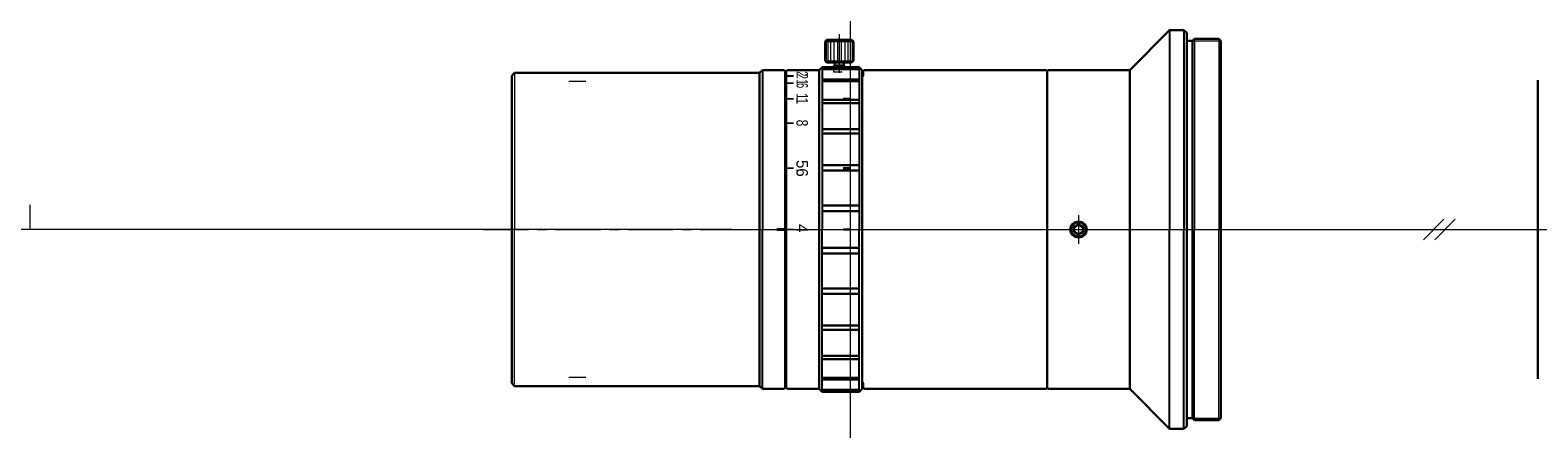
# Model space of a CAD drawing. Header units: millimetres. Extents: x -144 to 121, y 265 to 335.
import ezdxf
from ezdxf.enums import TextEntityAlignment as Align

# ---------------------------------------------------------------- set-up
doc = ezdxf.new("R2010")
doc.units = ezdxf.units.MM
doc.header["$LTSCALE"] = 0.25
doc.linetypes.add('CENTER', pattern=[50.8, 31.75, -6.35, 6.35, -6.35])
doc.layers.add('00_補助線', color=252, linetype='Continuous', lineweight=0, plot=False)
for name, color, linetype, lineweight in [('01_中心線', 1, 'CENTER', 20), ('03_寸法・文字', 50, 'Continuous', 20), ('画層1', 7, 'Continuous', 30), ('ﾋﾞｽ・ﾈｼﾞ', 7, 'Continuous', 30)]:
    doc.layers.add(name, color=color, linetype=linetype, lineweight=lineweight)
doc.styles.add('VS Standard', font='txt', dxfattribs={"height": 3})

# ---------------------------------------------------------------- blocks, each defined once
blk = doc.blocks.new('HM30##')
at = {"layer": '画層1'}
blk.add_lwpolyline([(-0.75, -0.43), (0, -0.87), (0.75, -0.43), (0.75, 0.43), (0, 0.87), (-0.75, 0.43)], close=True, dxfattribs=at)
at = {"layer": '画層1', "lineweight": 9}
blk.add_circle((0, 0), 1.5, dxfattribs=at)
at = {"layer": '画層1'}
blk.add_circle((0, 0), 1.25, dxfattribs=at)

msp = doc.modelspace()

# ---------------------------------------------------------------- hatches: boundary and pattern name
at = {"layer": '03_寸法・文字'}
h = msp.add_hatch(color=256, dxfattribs=at)
h.dxf.hatch_style = 1
h.paths.add_polyline_path([(-11.26, 327.1), (-11.26, 326.8), (-9.96, 326.8), (-9.96, 327.1)])
h = msp.add_hatch(color=256, dxfattribs=at)
h.dxf.hatch_style = 1
h.paths.add_polyline_path([(-11.26, 325.83), (-11.26, 325.53), (-9.96, 325.53), (-9.96, 325.83)])
h = msp.add_hatch(color=256, dxfattribs=at)
h.dxf.hatch_style = 1
h.paths.add_polyline_path([(-11.26, 323.1), (-11.26, 322.8), (-9.96, 322.8), (-9.96, 323.1)])
h = msp.add_hatch(color=256, dxfattribs=at)
h.dxf.hatch_style = 1
h.paths.add_polyline_path([(-11.26, 318.81), (-11.26, 318.51), (-9.96, 318.51), (-9.96, 318.81)])
h = msp.add_hatch(color=256, dxfattribs=at)
h.dxf.hatch_style = 1
h.paths.add_polyline_path([(-11.26, 310.93), (-11.26, 310.63), (-9.96, 310.63), (-9.96, 310.93)])
h = msp.add_hatch(color=256, dxfattribs=at)
h.dxf.hatch_style = 1
h.paths.add_polyline_path([(-11.46, 299.75), (-11.46, 300.25), (-12.96, 300.25), (-12.96, 299.75)])
h = msp.add_hatch(color=256, dxfattribs=at)
h.dxf.hatch_style = 1
h.paths.add_polyline_path([(-11.26, 300.15), (-11.26, 299.85), (-9.96, 299.85), (-9.96, 300.15)])

# ---------------------------------------------------------------- linework, layer by layer
at = {"layer": '00_補助線'}
for p, q in [((-46.46, 326), (-49.46, 326)), ((-2.96, 328), (-2.96, 327.7)), ((-2.96, 327.7), (-1.46, 327.7)), ((-144, 300), (-144, 304.32)), ((-46.46, 274), (-49.46, 274))]:
    msp.add_line(p, q, dxfattribs=at)
at = {"layer": '00_補助線', "lineweight": 30}
for p, q in [((-1.26, 322.95), (0.04, 322.95)), ((-1.26, 310.78), (0.04, 310.78)), ((-1.26, 300), (0.04, 300))]:
    msp.add_line(p, q, dxfattribs=at)
at = {"layer": '00_補助線'}
msp.add_xline((0, 0), (0, 1), dxfattribs=at)
for p, direction in [((-20.88, 300), (-1, 0)), ((-20.55, 300), (1, 0))]:
    msp.add_ray(p, direction, dxfattribs=at)
at = {"layer": '01_中心線'}
for p, q in [((-1.96, 334.3), (-1.96, 327.5)), ((40.04, 302.5), (40.04, 297.5)), ((-64.46, 300), (-13.87, 300)), ((-6.48, 300), (102.4, 300)), ((104.4, 300), (120.68, 300))]:
    msp.add_line(p, q, dxfattribs=at)
at = {"layer": '03_寸法・文字'}
for p, q in [((104.19, 301.8), (100.61, 298.2)), ((106.19, 301.8), (102.61, 298.2))]:
    msp.add_line(p, q, dxfattribs=at)
at = {"layer": '画層1'}
for p, q in [((56.04, 335), (49.04, 328)), ((56.04, 335), (58.54, 335)), ((59.04, 334.5), (58.54, 335)), ((59.04, 334.5), (59.04, 300)), ((60.41, 333.5), (60.04, 333.13)), ((60.41, 333.5), (64.66, 333.5)), ((65.04, 333.13), (64.66, 333.5)), ((-4.14, 333.3), (-4.46, 332.98)), ((-4.46, 329.63), (-4.46, 332.98)), ((-4.14, 333.3), (0.21, 333.3)), ((0.21, 333.3), (0.54, 332.98)), ((0.54, 329.63), (0.54, 332.98)), ((59.04, 333.13), (60.04, 333.13)), ((60.04, 333.13), (60.04, 300)), ((65.04, 333.13), (65.04, 300)), ((-4.96, 328.5), (-5.46, 328)), ((1.54, 328.5), (-4.96, 328.5)), ((-4.96, 328.34), (1.54, 328.34)), ((-4.14, 329.3), (-4.46, 329.63)), ((-4.14, 329.3), (0.21, 329.3)), ((-2.76, 328.8), (-2.96, 328.6)), ((-2.96, 328.5), (-2.96, 328.6)), ((-2.76, 328.8), (-2.76, 329.3)), ((-2.76, 328.8), (-1.16, 328.8)), ((-1.16, 328.8), (-1.16, 329.3)), ((-0.96, 328.6), (-1.16, 328.8)), ((-0.96, 328.5), (-0.96, 328.6)), ((0.21, 329.3), (0.54, 329.63)), ((1.54, 328.5), (2.04, 328)), ((-59.46, 327), (-58.96, 327.5)), ((-59.46, 326), (-59.46, 327)), ((-59.46, 326), (-59.46, 300)), ((-58.96, 327.5), (-15.96, 327.5)), ((-15.96, 327.5), (-15.46, 328)), ((-15.96, 327.5), (-15.96, 300)), ((-15.46, 328), (-11.66, 328)), ((-11.66, 328), (-11.46, 327.8)), ((-11.46, 327.8), (-11.46, 300)), ((-11.26, 327), (-11.46, 326.8)), ((-11.06, 328), (-11.26, 327.8)), ((-11.26, 327), (-11.26, 327.8)), ((-11.26, 327), (-11.26, 300)), ((-5.46, 328), (-11.06, 328)), ((-5.46, 328), (-5.46, 300)), ((-4.96, 328.16), (1.54, 328.16)), ((-4.96, 326.33), (1.54, 326.33)), ((-4.96, 326.06), (1.54, 326.06)), ((2.04, 300), (2.04, 328)), ((2.04, 326.8), (2.24, 327)), ((2.24, 327.8), (2.44, 328)), ((2.24, 327.8), (2.24, 327)), ((2.24, 327), (2.24, 327)), ((2.44, 328), (34.34, 328)), ((34.54, 327.8), (34.34, 328)), ((34.54, 327.8), (34.74, 328)), ((34.54, 327.8), (34.54, 300)), ((34.74, 328), (49.04, 328)), ((49.04, 328), (49.04, 300)), ((120.68, 273.77), (120.68, 326.23)), ((-4.96, 322.75), (1.54, 322.75)), ((-4.96, 322.18), (1.54, 322.18)), ((-4.96, 317.62), (1.54, 317.62)), ((-4.96, 316.83), (1.54, 316.83)), ((-4.96, 311.29), (1.54, 311.29)), ((-4.96, 310.37), (1.54, 310.37)), ((-4.96, 304.19), (1.54, 304.19)), ((-4.96, 303.2), (1.54, 303.2)), ((-59.46, 274), (-59.46, 300)), ((-15.96, 272.5), (-15.96, 300)), ((-11.46, 272.2), (-11.46, 300)), ((-11.26, 273), (-11.26, 300)), ((-5.46, 272), (-5.46, 300)), ((2.04, 300), (2.04, 272)), ((34.54, 272.2), (34.54, 300)), ((49.04, 272), (49.04, 300)), ((59.04, 265.5), (59.04, 300)), ((60.04, 266.87), (60.04, 300)), ((65.04, 266.87), (65.04, 300)), ((-4.96, 296.8), (1.54, 296.8)), ((-4.96, 295.81), (1.54, 295.81)), ((-4.96, 289.63), (1.54, 289.63)), ((-4.96, 288.71), (1.54, 288.71)), ((-4.96, 283.17), (1.54, 283.17)), ((-4.96, 282.38), (1.54, 282.38)), ((-4.96, 277.82), (1.54, 277.82)), ((-4.96, 277.25), (1.54, 277.25)), ((-59.46, 274), (-59.46, 273)), ((-59.46, 273), (-58.96, 272.5)), ((-11.26, 273), (-11.46, 273.2)), ((-11.26, 273), (-11.26, 272.2)), ((-4.96, 273.94), (1.54, 273.94)), ((-4.96, 273.67), (1.54, 273.67)), ((2.04, 273.2), (2.24, 273)), ((2.24, 272.2), (2.24, 273)), ((2.24, 273), (2.24, 273)), ((-58.96, 272.5), (-15.96, 272.5)), ((-15.96, 272.5), (-15.46, 272)), ((-15.46, 272), (-11.66, 272)), ((-11.66, 272), (-11.46, 272.2)), ((-11.06, 272), (-11.26, 272.2)), ((-5.46, 272), (-11.06, 272)), ((-4.96, 271.5), (-5.46, 272)), ((-4.96, 271.84), (1.54, 271.84)), ((-4.96, 271.66), (1.54, 271.66)), ((1.54, 271.5), (-4.96, 271.5)), ((1.54, 271.5), (2.04, 272)), ((2.24, 272.2), (2.44, 272)), ((2.44, 272), (34.34, 272)), ((34.54, 272.2), (34.34, 272)), ((34.54, 272.2), (34.74, 272)), ((34.74, 272), (49.04, 272)), ((56.04, 265), (49.04, 272)), ((56.04, 265), (58.54, 265)), ((59.04, 265.5), (58.54, 265)), ((59.04, 266.87), (60.04, 266.87)), ((60.41, 266.5), (60.04, 266.87)), ((60.41, 266.5), (64.66, 266.5)), ((65.04, 266.87), (64.66, 266.5))]:
    msp.add_line(p, q, dxfattribs=at)
at = {"layer": '画層1', "lineweight": -3}
for p, q in [((56.04, 335), (56.04, 300.01)), ((58.54, 335), (58.54, 300.01)), ((-4.96, 328.5), (-4.96, 300)), ((1.54, 328.5), (1.54, 300)), ((-15.46, 328), (-15.46, 300)), ((-15.46, 272), (-15.46, 300)), ((-4.96, 271.5), (-4.96, 300)), ((1.54, 271.5), (1.54, 300)), ((56.04, 265), (56.04, 299.99)), ((58.54, 265), (58.54, 299.99))]:
    msp.add_line(p, q, dxfattribs=at)
at = {"layer": '画層1', "lineweight": 9}
for p, q in [((60.42, 333.51), (60.42, 300.01)), ((64.67, 333.51), (64.67, 300.01)), ((-4.46, 332.98), (0.54, 332.98)), ((-4.27, 332.98), (-4.27, 329.63)), ((-3.95, 332.98), (-3.95, 329.63)), ((-3.48, 332.98), (-3.48, 329.63)), ((-2.92, 332.98), (-2.92, 329.63)), ((-2.29, 332.98), (-2.29, 329.63)), ((-1.64, 332.98), (-1.64, 329.63)), ((-1.01, 332.98), (-1.01, 329.63)), ((-0.44, 332.98), (-0.44, 329.63)), ((0.02, 332.98), (0.02, 329.63)), ((0.35, 332.98), (0.35, 329.63)), ((-4.46, 329.63), (0.54, 329.63)), ((-2.96, 328.6), (-0.96, 328.6)), ((-58.96, 327.5), (-58.96, 300)), ((-58.96, 272.5), (-58.96, 300)), ((60.42, 266.49), (60.42, 299.99)), ((64.67, 266.49), (64.67, 299.99))]:
    msp.add_line(p, q, dxfattribs=at)
at = {"layer": '画層1', "lineweight": 20}
for p, q in [((60.04, 333.13), (65.04, 333.13)), ((-2.76, 328.5), (-2.76, 328.8)), ((-1.16, 328.5), (-1.16, 328.8)), ((60.04, 266.87), (65.04, 266.87))]:
    msp.add_line(p, q, dxfattribs=at)

# ---------------------------------------------------------------- block references
at = {"layer": 'ﾋﾞｽ・ﾈｼﾞ'}
msp.add_blockref('HM30##', (40.04, 300), dxfattribs=at)

# ---------------------------------------------------------------- texts
at = {"layer": '03_寸法・文字', "style": 'VS Standard'}
for s, width, p in [('6', 0.6, (-7.46, 325.27)), ('2', 0.6, (-7.46, 327.35)), ('2', 0.6, (-7.46, 326.89)), ('1', 0.6, (-7.46, 325.9)), ('1', 0.8, (-7.47, 322.59)), ('1', 0.8, (-7.46, 323.38)), ('8', 0.8, (-7.47, 318.7))]:
    msp.add_text(s, height=2, rotation=270, dxfattribs=dict(at, width=width)).set_placement(p, align=Align.TOP_CENTER)
for s, p in [('5', (-7.47, 311.47)), ('6', (-7.47, 310)), ('.', (-7.47, 310.4)), ('4', (-7.47, 300.21))]:
    msp.add_text(s, height=2, rotation=270, dxfattribs=at).set_placement(p, align=Align.TOP_CENTER)

doc.saveas('drawing.dxf')
